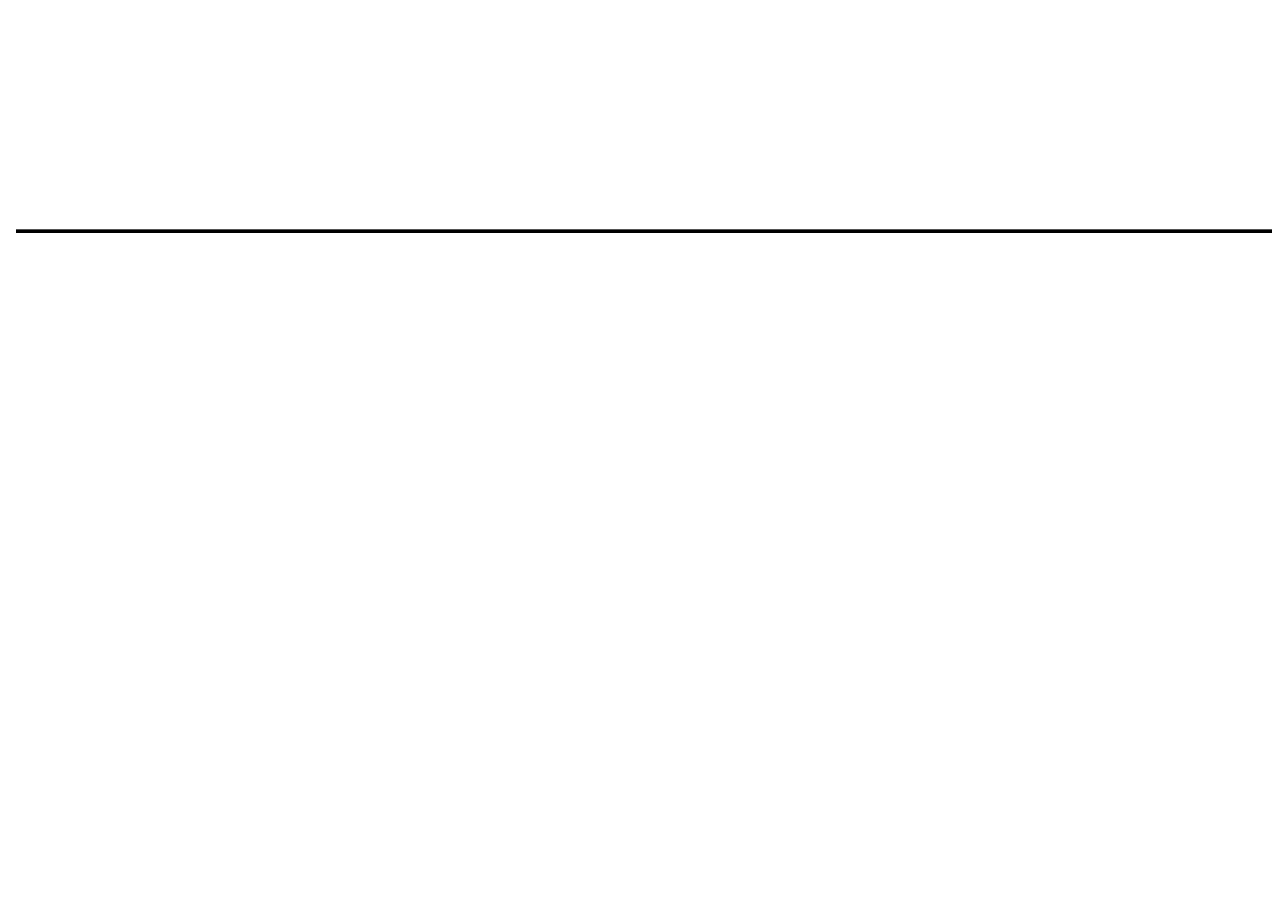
# Model space of a CAD drawing. Header units: millimetres. Extents: x 1112040 to 6903494, y -332921 to -150905.
# Tile 94 of 153: x 1715348 to 1820612, y -316234 to -243635. Entities that reach past the tile are written whole.
import ezdxf

# ---------------------------------------------------------------- set-up
doc = ezdxf.new("R2010")
doc.units = ezdxf.units.MM
doc.styles.add('ГОСТ 300', font='isocpeui.ttf', dxfattribs={"height": 250})

# ---------------------------------------------------------------- blocks, each defined once
blk = doc.blocks.new('frbny')
at = {"ltscale": 100, "insert": (1885723, 16893), "char_height": 250, "width": 11326.72, "attachment_point": 1, "line_spacing_factor": 0.862598, "style": 'ГОСТ 300'}
blk.add_mtext("\\pi1966.0095;Toshkent viloyati, Qibray tumani, Ma'rifat MFY, \\P\\pi1357.77087;Qoramurt ko'chasida 50 o'rinli “Xospis” binosini qurish \\P\\pi2970.74435;(qo'shimcha ishlar va o'zgarishlar) ", dxfattribs=at)
at = {"ltscale": 100, "insert": (1892004, 14000), "char_height": 250, "width": 6095.63, "attachment_point": 1, "style": 'ГОСТ 300'}
blk.add_mtext('\\pi2772.81725;{\\fISOCPEUR|b0|i0|c204|p34;ООО \\P\\pi1972.81725;"MAX ACTIVE" \\P\\pi2185.31725;г. Ташкент}', dxfattribs=at)

msp = doc.modelspace()

# ---------------------------------------------------------------- linework, layer by layer
at = {"color": 1, "lineweight": 60, "ltscale": 100}
msp.add_lwpolyline([(1198252, -150904.9), (2155604.1, -150904.9), (2155604.1, -261182.8), (1198252, -261182.8)], close=True, dxfattribs=at)

# ---------------------------------------------------------------- block references
for p in [(-649971.8, -328112), (-605139.9, -328112), (-562005.9, -328112), (-519779, -328112), (-460179, -328312)]:
    msp.add_blockref('frbny', p)

doc.saveas('drawing.dxf')
